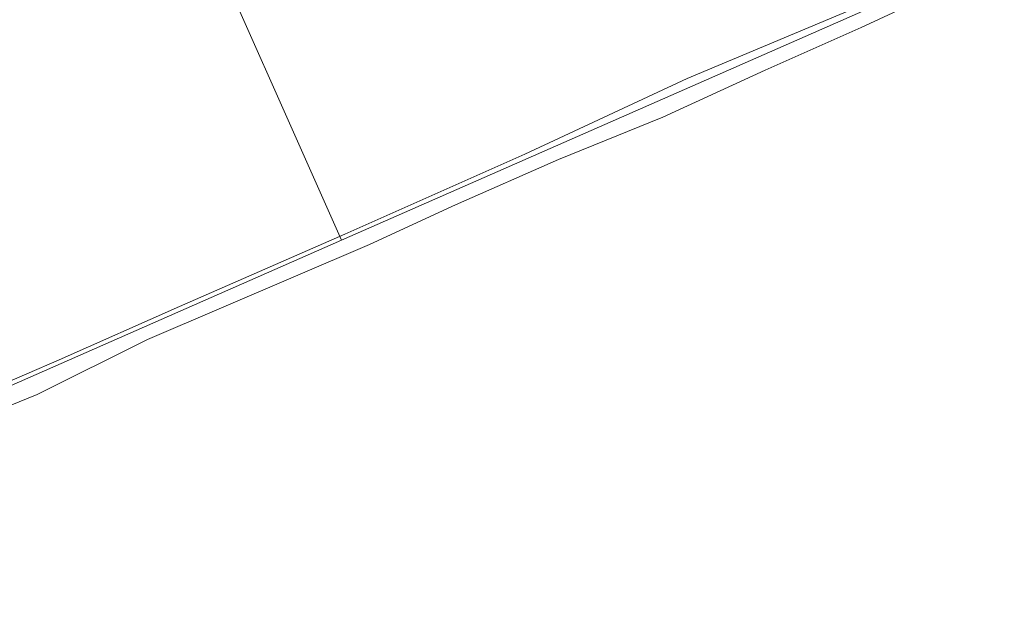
# Model space of a CAD drawing. Header units: metres. Extents: x 163543 to 168130, y 402678 to 405437.
# Tile 167 of 256: x 164963 to 165117, y 403790 to 403883. Entities that reach past the tile are written whole.
import ezdxf

# ---------------------------------------------------------------- set-up
doc = ezdxf.new("R2010")
doc.units = ezdxf.units.M
for name, color, linetype, lineweight in [('X-CA190022.004-UO-BGT_Ondergrond$0$GE_471_BTDBouwland_Vlak_GEM', 253, 'Continuous', 9), ('X-CA190022.004-UO-BGT_Ondergrond$0$GE_523_WTDGreppel_drogesloot_Vlak_GEM', 253, 'Continuous', 9), ('X-CA190022.004-UO-KAD_Percelen$0$B-WE-KG-GRENS_PERCEEL-GV', 150, 'Continuous', 9)]:
    doc.layers.add(name, color=color, linetype=linetype, lineweight=lineweight)

msp = doc.modelspace()

# ---------------------------------------------------------------- linework, layer by layer
at = {"layer": 'X-CA190022.004-UO-BGT_Ondergrond$0$GE_471_BTDBouwland_Vlak_GEM', "flags": 128}
msp.add_lwpolyline([(164738.704, 403657.589), (164711.189, 403695.297), (164700.071, 403709.885), (164705.311, 403712.14), (164729.188, 403722.81), (164751.031, 403732.217), (164802.784, 403755.154), (164829.875, 403766.439), (164878.823, 403788.179), (164948.181, 403817.596), (164965.731, 403824.743), (164983.029, 403833.337), (165017.767, 403848.248), (165031.215, 403854.463), (165047.309, 403861.528), (165063.621, 403868.179), (165079.68, 403875.528), (165094.666, 403882.192), (165110.196, 403889.425)], dxfattribs=at)
at = {"layer": 'X-CA190022.004-UO-BGT_Ondergrond$0$GE_523_WTDGreppel_drogesloot_Vlak_GEM', "flags": 128}
for points in [[(165110.196, 403889.425), (165094.666, 403882.192), (165079.68, 403875.528), (165063.621, 403868.179)], [(164822.707, 403767.154), (164860.827, 403783.052), (164888.592, 403794.866), (164915.513, 403806.69), (164948.883, 403821.425), (164969.201, 403830.193), (164987.999, 403838.532), (165013.891, 403849.862), (165042.042, 403862.387), (165067.44, 403874.235), (165092.929, 403884.932)], [(165063.621, 403868.179), (165047.309, 403861.528), (165031.215, 403854.463), (165017.767, 403848.248), (164983.029, 403833.337), (164965.731, 403824.743), (164948.181, 403817.596), (164878.823, 403788.179), (164829.875, 403766.439), (164802.784, 403755.154), (164751.031, 403732.217), (164729.188, 403722.81), (164705.311, 403712.14), (164700.071, 403709.885), (164711.189, 403695.297), (164738.704, 403657.589)]]:
    msp.add_lwpolyline(points, dxfattribs=at)
at = {"layer": 'X-CA190022.004-UO-KAD_Percelen$0$B-WE-KG-GRENS_PERCEEL-GV', "flags": 128}
for points in [[(164699.024, 403854.342), (164728.262, 403808.118), (164663.685, 403758.357), (164699.405, 403710.75), (165013.384, 403848.933), (164989.098, 403903.524), (165038.988, 403926.972), (164915.238, 403980.011), (164896.593, 403988.653), (164799.251, 403922.478)], [(165038.988, 403926.972), (164989.098, 403903.524), (165013.384, 403848.933), (165112.96, 403892.75), (165097.714, 403901.801)], [(165112.96, 403892.75), (165013.384, 403848.933), (164699.405, 403710.75), (164782.888, 403598.044), (164827.139, 403618.955), (164891.876, 403652.217), (165174.211, 403781.023), (165147.929, 403847.659), (165142.318, 403859.073), (165133.014, 403872.153), (165124.362, 403881.795), (165115.178, 403891.433)]]:
    msp.add_lwpolyline(points, close=True, dxfattribs=at)

doc.saveas('drawing.dxf')
